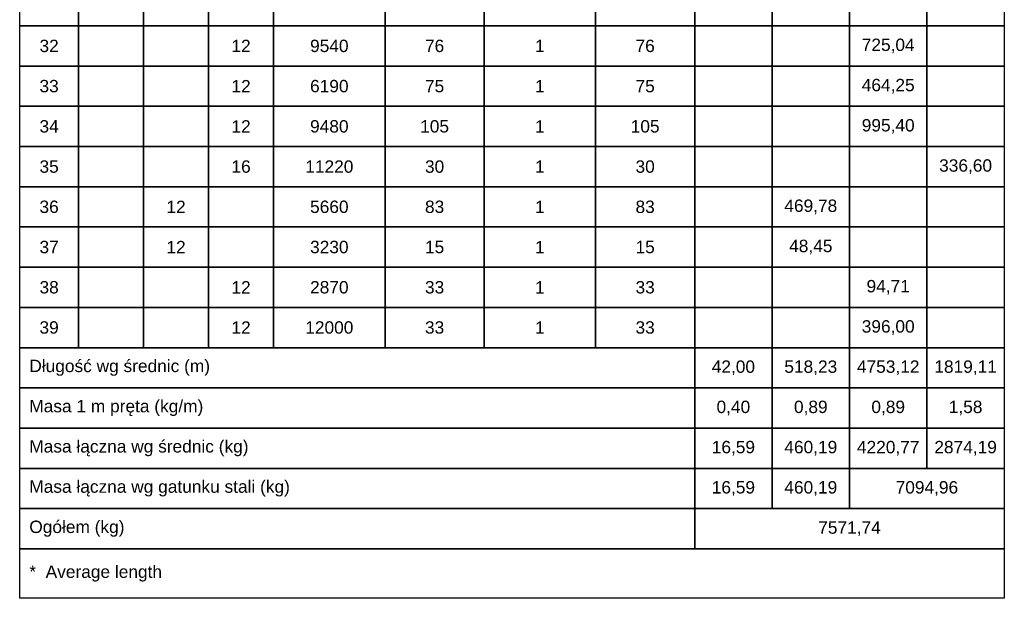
# Model space of a CAD drawing. Extents: x -1474 to 1843660, y -670488 to 75879.
# Tile 10 of 11: x 1840480 to 1843660, y -652704 to -650834. Entities that reach past the tile are written whole.
import ezdxf

# ---------------------------------------------------------------- set-up
doc = ezdxf.new("R2010")
doc.units = 0
doc.header["$LTSCALE"] = 10
doc.header["$MEASUREMENT"] = 0
doc.layers.add('RCAD_tabele zbrojenia', color=7, linetype='Continuous')
doc.styles.add('style2', font='arial.ttf', dxfattribs={"height": 40})

msp = doc.modelspace()

# ---------------------------------------------------------------- linework, layer by layer
at = {"layer": 'RCAD_tabele zbrojenia', "color": 242}
for p, q in [((1840480.3035, -652703.55887), (1840480.3035, -648873.55887)), ((1843660.3035, -648873.55887), (1843660.3035, -652703.55887)), ((1840480.3035, -650853.55887), (1840480.3035, -650723.55887)), ((1840670.3035, -650723.55887), (1840670.3035, -650853.55887)), ((1840670.3035, -650853.55887), (1840670.3035, -650723.55887)), ((1840880.3035, -650723.55887), (1840880.3035, -650853.55887)), ((1840880.3035, -650853.55887), (1840880.3035, -650723.55887)), ((1841090.3035, -650723.55887), (1841090.3035, -650853.55887)), ((1841090.3035, -650853.55887), (1841090.3035, -650723.55887)), ((1841300.3035, -650723.55887), (1841300.3035, -650853.55887)), ((1841300.3035, -650853.55887), (1841300.3035, -650723.55887)), ((1841660.3035, -650723.55887), (1841660.3035, -650853.55887)), ((1841660.3035, -650853.55887), (1841660.3035, -650723.55887)), ((1841980.3035, -650723.55887), (1841980.3035, -650853.55887)), ((1841980.3035, -650853.55887), (1841980.3035, -650723.55887)), ((1842340.3035, -650723.55887), (1842340.3035, -650853.55887)), ((1842340.3035, -650853.55887), (1842340.3035, -650723.55887)), ((1842660.3035, -650723.55887), (1842660.3035, -650853.55887)), ((1842660.3035, -650853.55887), (1842660.3035, -650723.55887)), ((1842910.3035, -650723.55887), (1842910.3035, -650853.55887)), ((1842910.3035, -650853.55887), (1842910.3035, -650723.55887)), ((1843160.3035, -650723.55887), (1843160.3035, -650853.55887)), ((1843160.3035, -650853.55887), (1843160.3035, -650723.55887)), ((1843410.3035, -650723.55887), (1843410.3035, -650853.55887)), ((1843410.3035, -650853.55887), (1843410.3035, -650723.55887)), ((1843660.3035, -650723.55887), (1843660.3035, -650853.55887)), ((1840670.3035, -650853.55887), (1840480.3035, -650853.55887)), ((1840480.3035, -650853.55887), (1840670.3035, -650853.55887)), ((1840480.3035, -650983.55887), (1840480.3035, -650853.55887)), ((1840880.3035, -650853.55887), (1840670.3035, -650853.55887)), ((1840670.3035, -650853.55887), (1840670.3035, -650983.55887)), ((1840670.3035, -650853.55887), (1840880.3035, -650853.55887)), ((1840670.3035, -650983.55887), (1840670.3035, -650853.55887)), ((1841090.3035, -650853.55887), (1840880.3035, -650853.55887)), ((1840880.3035, -650853.55887), (1840880.3035, -650983.55887)), ((1840880.3035, -650853.55887), (1841090.3035, -650853.55887)), ((1840880.3035, -650983.55887), (1840880.3035, -650853.55887)), ((1841300.3035, -650853.55887), (1841090.3035, -650853.55887)), ((1841090.3035, -650853.55887), (1841090.3035, -650983.55887)), ((1841090.3035, -650853.55887), (1841300.3035, -650853.55887)), ((1841090.3035, -650983.55887), (1841090.3035, -650853.55887)), ((1841660.3035, -650853.55887), (1841300.3035, -650853.55887)), ((1841300.3035, -650853.55887), (1841300.3035, -650983.55887)), ((1841300.3035, -650853.55887), (1841660.3035, -650853.55887)), ((1841300.3035, -650983.55887), (1841300.3035, -650853.55887)), ((1841980.3035, -650853.55887), (1841660.3035, -650853.55887)), ((1841660.3035, -650853.55887), (1841660.3035, -650983.55887)), ((1841660.3035, -650853.55887), (1841980.3035, -650853.55887)), ((1841660.3035, -650983.55887), (1841660.3035, -650853.55887)), ((1842340.3035, -650853.55887), (1841980.3035, -650853.55887)), ((1841980.3035, -650853.55887), (1841980.3035, -650983.55887)), ((1841980.3035, -650853.55887), (1842340.3035, -650853.55887)), ((1841980.3035, -650983.55887), (1841980.3035, -650853.55887)), ((1842660.3035, -650853.55887), (1842340.3035, -650853.55887)), ((1842340.3035, -650853.55887), (1842340.3035, -650983.55887)), ((1842340.3035, -650853.55887), (1842660.3035, -650853.55887)), ((1842340.3035, -650983.55887), (1842340.3035, -650853.55887)), ((1842910.3035, -650853.55887), (1842660.3035, -650853.55887)), ((1842660.3035, -650853.55887), (1842660.3035, -650983.55887)), ((1842660.3035, -650853.55887), (1842910.3035, -650853.55887)), ((1842660.3035, -650983.55887), (1842660.3035, -650853.55887)), ((1843160.3035, -650853.55887), (1842910.3035, -650853.55887)), ((1842910.3035, -650853.55887), (1842910.3035, -650983.55887)), ((1842910.3035, -650853.55887), (1843160.3035, -650853.55887)), ((1842910.3035, -650983.55887), (1842910.3035, -650853.55887)), ((1843410.3035, -650853.55887), (1843160.3035, -650853.55887)), ((1843160.3035, -650853.55887), (1843160.3035, -650983.55887)), ((1843160.3035, -650853.55887), (1843410.3035, -650853.55887)), ((1843160.3035, -650983.55887), (1843160.3035, -650853.55887)), ((1843660.3035, -650853.55887), (1843410.3035, -650853.55887)), ((1843410.3035, -650853.55887), (1843410.3035, -650983.55887)), ((1843410.3035, -650853.55887), (1843660.3035, -650853.55887)), ((1843410.3035, -650983.55887), (1843410.3035, -650853.55887)), ((1843660.3035, -650853.55887), (1843660.3035, -650983.55887)), ((1840670.3035, -650983.55887), (1840480.3035, -650983.55887)), ((1840480.3035, -650983.55887), (1840670.3035, -650983.55887)), ((1840480.3035, -651113.55887), (1840480.3035, -650983.55887)), ((1840880.3035, -650983.55887), (1840670.3035, -650983.55887)), ((1840670.3035, -650983.55887), (1840670.3035, -651113.55887)), ((1840670.3035, -650983.55887), (1840880.3035, -650983.55887)), ((1840670.3035, -651113.55887), (1840670.3035, -650983.55887)), ((1841090.3035, -650983.55887), (1840880.3035, -650983.55887)), ((1840880.3035, -650983.55887), (1840880.3035, -651113.55887)), ((1840880.3035, -650983.55887), (1841090.3035, -650983.55887)), ((1840880.3035, -651113.55887), (1840880.3035, -650983.55887)), ((1841300.3035, -650983.55887), (1841090.3035, -650983.55887)), ((1841090.3035, -650983.55887), (1841090.3035, -651113.55887)), ((1841090.3035, -650983.55887), (1841300.3035, -650983.55887)), ((1841090.3035, -651113.55887), (1841090.3035, -650983.55887)), ((1841660.3035, -650983.55887), (1841300.3035, -650983.55887)), ((1841300.3035, -650983.55887), (1841300.3035, -651113.55887)), ((1841300.3035, -650983.55887), (1841660.3035, -650983.55887)), ((1841300.3035, -651113.55887), (1841300.3035, -650983.55887)), ((1841980.3035, -650983.55887), (1841660.3035, -650983.55887)), ((1841660.3035, -650983.55887), (1841660.3035, -651113.55887)), ((1841660.3035, -650983.55887), (1841980.3035, -650983.55887)), ((1841660.3035, -651113.55887), (1841660.3035, -650983.55887)), ((1842340.3035, -650983.55887), (1841980.3035, -650983.55887)), ((1841980.3035, -650983.55887), (1841980.3035, -651113.55887)), ((1841980.3035, -650983.55887), (1842340.3035, -650983.55887)), ((1841980.3035, -651113.55887), (1841980.3035, -650983.55887)), ((1842660.3035, -650983.55887), (1842340.3035, -650983.55887)), ((1842340.3035, -650983.55887), (1842340.3035, -651113.55887)), ((1842340.3035, -650983.55887), (1842660.3035, -650983.55887)), ((1842340.3035, -651113.55887), (1842340.3035, -650983.55887)), ((1842910.3035, -650983.55887), (1842660.3035, -650983.55887)), ((1842660.3035, -650983.55887), (1842660.3035, -651113.55887)), ((1842660.3035, -650983.55887), (1842910.3035, -650983.55887)), ((1842660.3035, -651113.55887), (1842660.3035, -650983.55887)), ((1843160.3035, -650983.55887), (1842910.3035, -650983.55887)), ((1842910.3035, -650983.55887), (1842910.3035, -651113.55887)), ((1842910.3035, -650983.55887), (1843160.3035, -650983.55887)), ((1842910.3035, -651113.55887), (1842910.3035, -650983.55887)), ((1843410.3035, -650983.55887), (1843160.3035, -650983.55887)), ((1843160.3035, -650983.55887), (1843160.3035, -651113.55887)), ((1843160.3035, -650983.55887), (1843410.3035, -650983.55887)), ((1843160.3035, -651113.55887), (1843160.3035, -650983.55887)), ((1843660.3035, -650983.55887), (1843410.3035, -650983.55887)), ((1843410.3035, -650983.55887), (1843410.3035, -651113.55887)), ((1843410.3035, -650983.55887), (1843660.3035, -650983.55887)), ((1843410.3035, -651113.55887), (1843410.3035, -650983.55887)), ((1843660.3035, -650983.55887), (1843660.3035, -651113.55887)), ((1840670.3035, -651113.55887), (1840480.3035, -651113.55887)), ((1840480.3035, -651113.55887), (1840670.3035, -651113.55887)), ((1840480.3035, -651243.55887), (1840480.3035, -651113.55887)), ((1840880.3035, -651113.55887), (1840670.3035, -651113.55887)), ((1840670.3035, -651113.55887), (1840670.3035, -651243.55887)), ((1840670.3035, -651113.55887), (1840880.3035, -651113.55887)), ((1840670.3035, -651243.55887), (1840670.3035, -651113.55887)), ((1841090.3035, -651113.55887), (1840880.3035, -651113.55887)), ((1840880.3035, -651113.55887), (1840880.3035, -651243.55887)), ((1840880.3035, -651113.55887), (1841090.3035, -651113.55887)), ((1840880.3035, -651243.55887), (1840880.3035, -651113.55887)), ((1841300.3035, -651113.55887), (1841090.3035, -651113.55887)), ((1841090.3035, -651113.55887), (1841090.3035, -651243.55887)), ((1841090.3035, -651113.55887), (1841300.3035, -651113.55887)), ((1841090.3035, -651243.55887), (1841090.3035, -651113.55887)), ((1841660.3035, -651113.55887), (1841300.3035, -651113.55887)), ((1841300.3035, -651113.55887), (1841300.3035, -651243.55887)), ((1841300.3035, -651113.55887), (1841660.3035, -651113.55887)), ((1841300.3035, -651243.55887), (1841300.3035, -651113.55887)), ((1841980.3035, -651113.55887), (1841660.3035, -651113.55887)), ((1841660.3035, -651113.55887), (1841660.3035, -651243.55887)), ((1841660.3035, -651113.55887), (1841980.3035, -651113.55887)), ((1841660.3035, -651243.55887), (1841660.3035, -651113.55887)), ((1842340.3035, -651113.55887), (1841980.3035, -651113.55887)), ((1841980.3035, -651113.55887), (1841980.3035, -651243.55887)), ((1841980.3035, -651113.55887), (1842340.3035, -651113.55887)), ((1841980.3035, -651243.55887), (1841980.3035, -651113.55887)), ((1842660.3035, -651113.55887), (1842340.3035, -651113.55887)), ((1842340.3035, -651113.55887), (1842340.3035, -651243.55887)), ((1842340.3035, -651113.55887), (1842660.3035, -651113.55887)), ((1842340.3035, -651243.55887), (1842340.3035, -651113.55887)), ((1842910.3035, -651113.55887), (1842660.3035, -651113.55887)), ((1842660.3035, -651113.55887), (1842660.3035, -651243.55887)), ((1842660.3035, -651113.55887), (1842910.3035, -651113.55887)), ((1842660.3035, -651243.55887), (1842660.3035, -651113.55887)), ((1843160.3035, -651113.55887), (1842910.3035, -651113.55887)), ((1842910.3035, -651113.55887), (1842910.3035, -651243.55887)), ((1842910.3035, -651113.55887), (1843160.3035, -651113.55887)), ((1842910.3035, -651243.55887), (1842910.3035, -651113.55887)), ((1843410.3035, -651113.55887), (1843160.3035, -651113.55887)), ((1843160.3035, -651113.55887), (1843160.3035, -651243.55887)), ((1843160.3035, -651113.55887), (1843410.3035, -651113.55887)), ((1843160.3035, -651243.55887), (1843160.3035, -651113.55887)), ((1843660.3035, -651113.55887), (1843410.3035, -651113.55887)), ((1843410.3035, -651113.55887), (1843410.3035, -651243.55887)), ((1843410.3035, -651113.55887), (1843660.3035, -651113.55887)), ((1843410.3035, -651243.55887), (1843410.3035, -651113.55887)), ((1843660.3035, -651113.55887), (1843660.3035, -651243.55887)), ((1840670.3035, -651243.55887), (1840480.3035, -651243.55887)), ((1840480.3035, -651243.55887), (1840670.3035, -651243.55887)), ((1840480.3035, -651373.55887), (1840480.3035, -651243.55887)), ((1840880.3035, -651243.55887), (1840670.3035, -651243.55887)), ((1840670.3035, -651243.55887), (1840670.3035, -651373.55887)), ((1840670.3035, -651243.55887), (1840880.3035, -651243.55887)), ((1840670.3035, -651373.55887), (1840670.3035, -651243.55887)), ((1841090.3035, -651243.55887), (1840880.3035, -651243.55887)), ((1840880.3035, -651243.55887), (1840880.3035, -651373.55887)), ((1840880.3035, -651243.55887), (1841090.3035, -651243.55887)), ((1840880.3035, -651373.55887), (1840880.3035, -651243.55887)), ((1841300.3035, -651243.55887), (1841090.3035, -651243.55887)), ((1841090.3035, -651243.55887), (1841090.3035, -651373.55887)), ((1841090.3035, -651243.55887), (1841300.3035, -651243.55887)), ((1841090.3035, -651373.55887), (1841090.3035, -651243.55887)), ((1841660.3035, -651243.55887), (1841300.3035, -651243.55887)), ((1841300.3035, -651243.55887), (1841300.3035, -651373.55887)), ((1841300.3035, -651243.55887), (1841660.3035, -651243.55887)), ((1841300.3035, -651373.55887), (1841300.3035, -651243.55887)), ((1841980.3035, -651243.55887), (1841660.3035, -651243.55887)), ((1841660.3035, -651243.55887), (1841660.3035, -651373.55887)), ((1841660.3035, -651243.55887), (1841980.3035, -651243.55887)), ((1841660.3035, -651373.55887), (1841660.3035, -651243.55887)), ((1842340.3035, -651243.55887), (1841980.3035, -651243.55887)), ((1841980.3035, -651243.55887), (1841980.3035, -651373.55887)), ((1841980.3035, -651243.55887), (1842340.3035, -651243.55887)), ((1841980.3035, -651373.55887), (1841980.3035, -651243.55887)), ((1842660.3035, -651243.55887), (1842340.3035, -651243.55887)), ((1842340.3035, -651243.55887), (1842340.3035, -651373.55887)), ((1842340.3035, -651243.55887), (1842660.3035, -651243.55887)), ((1842340.3035, -651373.55887), (1842340.3035, -651243.55887)), ((1842910.3035, -651243.55887), (1842660.3035, -651243.55887)), ((1842660.3035, -651243.55887), (1842660.3035, -651373.55887)), ((1842660.3035, -651243.55887), (1842910.3035, -651243.55887)), ((1842660.3035, -651373.55887), (1842660.3035, -651243.55887)), ((1843160.3035, -651243.55887), (1842910.3035, -651243.55887)), ((1842910.3035, -651243.55887), (1842910.3035, -651373.55887)), ((1842910.3035, -651243.55887), (1843160.3035, -651243.55887)), ((1842910.3035, -651373.55887), (1842910.3035, -651243.55887)), ((1843410.3035, -651243.55887), (1843160.3035, -651243.55887)), ((1843160.3035, -651243.55887), (1843160.3035, -651373.55887)), ((1843160.3035, -651243.55887), (1843410.3035, -651243.55887)), ((1843160.3035, -651373.55887), (1843160.3035, -651243.55887)), ((1843660.3035, -651243.55887), (1843410.3035, -651243.55887)), ((1843410.3035, -651243.55887), (1843410.3035, -651373.55887)), ((1843410.3035, -651243.55887), (1843660.3035, -651243.55887)), ((1843410.3035, -651373.55887), (1843410.3035, -651243.55887)), ((1843660.3035, -651243.55887), (1843660.3035, -651373.55887)), ((1840670.3035, -651373.55887), (1840480.3035, -651373.55887)), ((1840480.3035, -651373.55887), (1840670.3035, -651373.55887)), ((1840480.3035, -651503.55887), (1840480.3035, -651373.55887)), ((1840880.3035, -651373.55887), (1840670.3035, -651373.55887)), ((1840670.3035, -651373.55887), (1840670.3035, -651503.55887)), ((1840670.3035, -651373.55887), (1840880.3035, -651373.55887)), ((1840670.3035, -651503.55887), (1840670.3035, -651373.55887)), ((1841090.3035, -651373.55887), (1840880.3035, -651373.55887)), ((1840880.3035, -651373.55887), (1840880.3035, -651503.55887)), ((1840880.3035, -651373.55887), (1841090.3035, -651373.55887)), ((1840880.3035, -651503.55887), (1840880.3035, -651373.55887)), ((1841300.3035, -651373.55887), (1841090.3035, -651373.55887)), ((1841090.3035, -651373.55887), (1841090.3035, -651503.55887)), ((1841090.3035, -651373.55887), (1841300.3035, -651373.55887)), ((1841090.3035, -651503.55887), (1841090.3035, -651373.55887)), ((1841660.3035, -651373.55887), (1841300.3035, -651373.55887)), ((1841300.3035, -651373.55887), (1841300.3035, -651503.55887)), ((1841300.3035, -651373.55887), (1841660.3035, -651373.55887)), ((1841300.3035, -651503.55887), (1841300.3035, -651373.55887)), ((1841980.3035, -651373.55887), (1841660.3035, -651373.55887)), ((1841660.3035, -651373.55887), (1841660.3035, -651503.55887)), ((1841660.3035, -651373.55887), (1841980.3035, -651373.55887)), ((1841660.3035, -651503.55887), (1841660.3035, -651373.55887)), ((1842340.3035, -651373.55887), (1841980.3035, -651373.55887)), ((1841980.3035, -651373.55887), (1841980.3035, -651503.55887)), ((1841980.3035, -651373.55887), (1842340.3035, -651373.55887)), ((1841980.3035, -651503.55887), (1841980.3035, -651373.55887)), ((1842660.3035, -651373.55887), (1842340.3035, -651373.55887)), ((1842340.3035, -651373.55887), (1842340.3035, -651503.55887)), ((1842340.3035, -651373.55887), (1842660.3035, -651373.55887)), ((1842340.3035, -651503.55887), (1842340.3035, -651373.55887)), ((1842910.3035, -651373.55887), (1842660.3035, -651373.55887)), ((1842660.3035, -651373.55887), (1842660.3035, -651503.55887)), ((1842660.3035, -651373.55887), (1842910.3035, -651373.55887)), ((1842660.3035, -651503.55887), (1842660.3035, -651373.55887)), ((1843160.3035, -651373.55887), (1842910.3035, -651373.55887)), ((1842910.3035, -651373.55887), (1842910.3035, -651503.55887)), ((1842910.3035, -651373.55887), (1843160.3035, -651373.55887)), ((1842910.3035, -651503.55887), (1842910.3035, -651373.55887)), ((1843410.3035, -651373.55887), (1843160.3035, -651373.55887)), ((1843160.3035, -651373.55887), (1843160.3035, -651503.55887)), ((1843160.3035, -651373.55887), (1843410.3035, -651373.55887)), ((1843160.3035, -651503.55887), (1843160.3035, -651373.55887)), ((1843660.3035, -651373.55887), (1843410.3035, -651373.55887)), ((1843410.3035, -651373.55887), (1843410.3035, -651503.55887)), ((1843410.3035, -651373.55887), (1843660.3035, -651373.55887)), ((1843410.3035, -651503.55887), (1843410.3035, -651373.55887)), ((1843660.3035, -651373.55887), (1843660.3035, -651503.55887)), ((1840670.3035, -651503.55887), (1840480.3035, -651503.55887)), ((1840480.3035, -651503.55887), (1840670.3035, -651503.55887)), ((1840480.3035, -651633.55887), (1840480.3035, -651503.55887)), ((1840880.3035, -651503.55887), (1840670.3035, -651503.55887)), ((1840670.3035, -651503.55887), (1840670.3035, -651633.55887)), ((1840670.3035, -651503.55887), (1840880.3035, -651503.55887)), ((1840670.3035, -651633.55887), (1840670.3035, -651503.55887)), ((1841090.3035, -651503.55887), (1840880.3035, -651503.55887)), ((1840880.3035, -651503.55887), (1840880.3035, -651633.55887)), ((1840880.3035, -651503.55887), (1841090.3035, -651503.55887)), ((1840880.3035, -651633.55887), (1840880.3035, -651503.55887)), ((1841300.3035, -651503.55887), (1841090.3035, -651503.55887)), ((1841090.3035, -651503.55887), (1841090.3035, -651633.55887)), ((1841090.3035, -651503.55887), (1841300.3035, -651503.55887)), ((1841090.3035, -651633.55887), (1841090.3035, -651503.55887)), ((1841660.3035, -651503.55887), (1841300.3035, -651503.55887)), ((1841300.3035, -651503.55887), (1841300.3035, -651633.55887)), ((1841300.3035, -651503.55887), (1841660.3035, -651503.55887)), ((1841300.3035, -651633.55887), (1841300.3035, -651503.55887)), ((1841980.3035, -651503.55887), (1841660.3035, -651503.55887)), ((1841660.3035, -651503.55887), (1841660.3035, -651633.55887)), ((1841660.3035, -651503.55887), (1841980.3035, -651503.55887)), ((1841660.3035, -651633.55887), (1841660.3035, -651503.55887)), ((1842340.3035, -651503.55887), (1841980.3035, -651503.55887)), ((1841980.3035, -651503.55887), (1841980.3035, -651633.55887)), ((1841980.3035, -651503.55887), (1842340.3035, -651503.55887)), ((1841980.3035, -651633.55887), (1841980.3035, -651503.55887)), ((1842660.3035, -651503.55887), (1842340.3035, -651503.55887)), ((1842340.3035, -651503.55887), (1842340.3035, -651633.55887)), ((1842340.3035, -651503.55887), (1842660.3035, -651503.55887)), ((1842340.3035, -651633.55887), (1842340.3035, -651503.55887)), ((1842910.3035, -651503.55887), (1842660.3035, -651503.55887)), ((1842660.3035, -651503.55887), (1842660.3035, -651633.55887)), ((1842660.3035, -651503.55887), (1842910.3035, -651503.55887)), ((1842660.3035, -651633.55887), (1842660.3035, -651503.55887)), ((1843160.3035, -651503.55887), (1842910.3035, -651503.55887)), ((1842910.3035, -651503.55887), (1842910.3035, -651633.55887)), ((1842910.3035, -651503.55887), (1843160.3035, -651503.55887)), ((1842910.3035, -651633.55887), (1842910.3035, -651503.55887)), ((1843410.3035, -651503.55887), (1843160.3035, -651503.55887)), ((1843160.3035, -651503.55887), (1843160.3035, -651633.55887)), ((1843160.3035, -651503.55887), (1843410.3035, -651503.55887)), ((1843160.3035, -651633.55887), (1843160.3035, -651503.55887)), ((1843660.3035, -651503.55887), (1843410.3035, -651503.55887)), ((1843410.3035, -651503.55887), (1843410.3035, -651633.55887)), ((1843410.3035, -651503.55887), (1843660.3035, -651503.55887)), ((1843410.3035, -651633.55887), (1843410.3035, -651503.55887)), ((1843660.3035, -651503.55887), (1843660.3035, -651633.55887)), ((1840670.3035, -651633.55887), (1840480.3035, -651633.55887)), ((1840480.3035, -651633.55887), (1840670.3035, -651633.55887)), ((1840480.3035, -651763.55887), (1840480.3035, -651633.55887)), ((1840880.3035, -651633.55887), (1840670.3035, -651633.55887)), ((1840670.3035, -651633.55887), (1840670.3035, -651763.55887)), ((1840670.3035, -651633.55887), (1840880.3035, -651633.55887)), ((1840670.3035, -651763.55887), (1840670.3035, -651633.55887)), ((1841090.3035, -651633.55887), (1840880.3035, -651633.55887)), ((1840880.3035, -651633.55887), (1840880.3035, -651763.55887)), ((1840880.3035, -651633.55887), (1841090.3035, -651633.55887)), ((1840880.3035, -651763.55887), (1840880.3035, -651633.55887)), ((1841300.3035, -651633.55887), (1841090.3035, -651633.55887)), ((1841090.3035, -651633.55887), (1841090.3035, -651763.55887)), ((1841090.3035, -651633.55887), (1841300.3035, -651633.55887)), ((1841090.3035, -651763.55887), (1841090.3035, -651633.55887)), ((1841660.3035, -651633.55887), (1841300.3035, -651633.55887)), ((1841300.3035, -651633.55887), (1841300.3035, -651763.55887)), ((1841300.3035, -651633.55887), (1841660.3035, -651633.55887)), ((1841300.3035, -651763.55887), (1841300.3035, -651633.55887)), ((1841980.3035, -651633.55887), (1841660.3035, -651633.55887)), ((1841660.3035, -651633.55887), (1841660.3035, -651763.55887)), ((1841660.3035, -651633.55887), (1841980.3035, -651633.55887)), ((1841660.3035, -651763.55887), (1841660.3035, -651633.55887)), ((1842340.3035, -651633.55887), (1841980.3035, -651633.55887)), ((1841980.3035, -651633.55887), (1841980.3035, -651763.55887)), ((1841980.3035, -651633.55887), (1842340.3035, -651633.55887)), ((1841980.3035, -651763.55887), (1841980.3035, -651633.55887)), ((1842660.3035, -651633.55887), (1842340.3035, -651633.55887)), ((1842340.3035, -651633.55887), (1842340.3035, -651763.55887)), ((1842340.3035, -651633.55887), (1842660.3035, -651633.55887)), ((1842340.3035, -651763.55887), (1842340.3035, -651633.55887)), ((1842910.3035, -651633.55887), (1842660.3035, -651633.55887)), ((1842660.3035, -651633.55887), (1842660.3035, -651763.55887)), ((1842660.3035, -651633.55887), (1842910.3035, -651633.55887)), ((1842660.3035, -651763.55887), (1842660.3035, -651633.55887)), ((1843160.3035, -651633.55887), (1842910.3035, -651633.55887)), ((1842910.3035, -651633.55887), (1842910.3035, -651763.55887)), ((1842910.3035, -651633.55887), (1843160.3035, -651633.55887)), ((1842910.3035, -651763.55887), (1842910.3035, -651633.55887)), ((1843410.3035, -651633.55887), (1843160.3035, -651633.55887)), ((1843160.3035, -651633.55887), (1843160.3035, -651763.55887)), ((1843160.3035, -651633.55887), (1843410.3035, -651633.55887)), ((1843160.3035, -651763.55887), (1843160.3035, -651633.55887)), ((1843660.3035, -651633.55887), (1843410.3035, -651633.55887)), ((1843410.3035, -651633.55887), (1843410.3035, -651763.55887)), ((1843410.3035, -651633.55887), (1843660.3035, -651633.55887)), ((1843410.3035, -651763.55887), (1843410.3035, -651633.55887)), ((1843660.3035, -651633.55887), (1843660.3035, -651763.55887)), ((1840670.3035, -651763.55887), (1840480.3035, -651763.55887)), ((1840480.3035, -651763.55887), (1840670.3035, -651763.55887)), ((1840480.3035, -651893.55887), (1840480.3035, -651763.55887)), ((1840880.3035, -651763.55887), (1840670.3035, -651763.55887)), ((1840670.3035, -651763.55887), (1840670.3035, -651893.55887)), ((1840670.3035, -651763.55887), (1840880.3035, -651763.55887)), ((1840670.3035, -651893.55887), (1840670.3035, -651763.55887)), ((1841090.3035, -651763.55887), (1840880.3035, -651763.55887)), ((1840880.3035, -651763.55887), (1840880.3035, -651893.55887)), ((1840880.3035, -651763.55887), (1841090.3035, -651763.55887)), ((1840880.3035, -651893.55887), (1840880.3035, -651763.55887)), ((1841300.3035, -651763.55887), (1841090.3035, -651763.55887)), ((1841090.3035, -651763.55887), (1841090.3035, -651893.55887)), ((1841090.3035, -651763.55887), (1841300.3035, -651763.55887)), ((1841090.3035, -651893.55887), (1841090.3035, -651763.55887)), ((1841660.3035, -651763.55887), (1841300.3035, -651763.55887)), ((1841300.3035, -651763.55887), (1841300.3035, -651893.55887)), ((1841300.3035, -651763.55887), (1841660.3035, -651763.55887)), ((1841300.3035, -651893.55887), (1841300.3035, -651763.55887)), ((1841980.3035, -651763.55887), (1841660.3035, -651763.55887)), ((1841660.3035, -651763.55887), (1841660.3035, -651893.55887)), ((1841660.3035, -651763.55887), (1841980.3035, -651763.55887)), ((1841660.3035, -651893.55887), (1841660.3035, -651763.55887)), ((1842340.3035, -651763.55887), (1841980.3035, -651763.55887)), ((1841980.3035, -651763.55887), (1841980.3035, -651893.55887)), ((1841980.3035, -651763.55887), (1842340.3035, -651763.55887)), ((1841980.3035, -651893.55887), (1841980.3035, -651763.55887)), ((1842660.3035, -651763.55887), (1842340.3035, -651763.55887)), ((1842340.3035, -651763.55887), (1842340.3035, -651893.55887)), ((1842340.3035, -651763.55887), (1842660.3035, -651763.55887)), ((1842340.3035, -651893.55887), (1842340.3035, -651763.55887)), ((1842910.3035, -651763.55887), (1842660.3035, -651763.55887)), ((1842660.3035, -651763.55887), (1842660.3035, -651893.55887)), ((1842660.3035, -651763.55887), (1842910.3035, -651763.55887)), ((1842660.3035, -651893.55887), (1842660.3035, -651763.55887)), ((1843160.3035, -651763.55887), (1842910.3035, -651763.55887)), ((1842910.3035, -651763.55887), (1842910.3035, -651893.55887)), ((1842910.3035, -651763.55887), (1843160.3035, -651763.55887)), ((1842910.3035, -651893.55887), (1842910.3035, -651763.55887)), ((1843410.3035, -651763.55887), (1843160.3035, -651763.55887)), ((1843160.3035, -651763.55887), (1843160.3035, -651893.55887)), ((1843160.3035, -651763.55887), (1843410.3035, -651763.55887)), ((1843160.3035, -651893.55887), (1843160.3035, -651763.55887)), ((1843660.3035, -651763.55887), (1843410.3035, -651763.55887)), ((1843410.3035, -651763.55887), (1843410.3035, -651893.55887)), ((1843410.3035, -651763.55887), (1843660.3035, -651763.55887)), ((1843410.3035, -651893.55887), (1843410.3035, -651763.55887)), ((1843660.3035, -651763.55887), (1843660.3035, -651893.55887)), ((1840480.3035, -651893.55887), (1842660.3035, -651893.55887)), ((1840480.3035, -652023.55887), (1840480.3035, -651893.55887)), ((1840670.3035, -651893.55887), (1840480.3035, -651893.55887)), ((1840880.3035, -651893.55887), (1840670.3035, -651893.55887)), ((1841090.3035, -651893.55887), (1840880.3035, -651893.55887)), ((1841300.3035, -651893.55887), (1841090.3035, -651893.55887)), ((1841660.3035, -651893.55887), (1841300.3035, -651893.55887)), ((1841980.3035, -651893.55887), (1841660.3035, -651893.55887)), ((1842340.3035, -651893.55887), (1841980.3035, -651893.55887)), ((1842660.3035, -651893.55887), (1842340.3035, -651893.55887)), ((1842660.3035, -651893.55887), (1842660.3035, -652023.55887)), ((1842910.3035, -651893.55887), (1842660.3035, -651893.55887)), ((1842660.3035, -651893.55887), (1842910.3035, -651893.55887)), ((1842660.3035, -652023.55887), (1842660.3035, -651893.55887)), ((1843160.3035, -651893.55887), (1842910.3035, -651893.55887)), ((1842910.3035, -651893.55887), (1842910.3035, -652023.55887)), ((1842910.3035, -651893.55887), (1843160.3035, -651893.55887)), ((1842910.3035, -652023.55887), (1842910.3035, -651893.55887)), ((1843410.3035, -651893.55887), (1843160.3035, -651893.55887)), ((1843160.3035, -651893.55887), (1843160.3035, -652023.55887)), ((1843160.3035, -651893.55887), (1843410.3035, -651893.55887)), ((1843160.3035, -652023.55887), (1843160.3035, -651893.55887)), ((1843660.3035, -651893.55887), (1843410.3035, -651893.55887)), ((1843410.3035, -651893.55887), (1843410.3035, -652023.55887)), ((1843410.3035, -651893.55887), (1843660.3035, -651893.55887)), ((1843410.3035, -652023.55887), (1843410.3035, -651893.55887)), ((1843660.3035, -651893.55887), (1843660.3035, -652023.55887)), ((1840480.3035, -652023.55887), (1842660.3035, -652023.55887)), ((1840480.3035, -652153.55887), (1840480.3035, -652023.55887)), ((1842660.3035, -652023.55887), (1840480.3035, -652023.55887)), ((1842660.3035, -652023.55887), (1842660.3035, -652153.55887)), ((1842910.3035, -652023.55887), (1842660.3035, -652023.55887)), ((1842660.3035, -652023.55887), (1842910.3035, -652023.55887)), ((1842660.3035, -652153.55887), (1842660.3035, -652023.55887)), ((1843160.3035, -652023.55887), (1842910.3035, -652023.55887)), ((1842910.3035, -652023.55887), (1842910.3035, -652153.55887)), ((1842910.3035, -652023.55887), (1843160.3035, -652023.55887)), ((1842910.3035, -652153.55887), (1842910.3035, -652023.55887)), ((1843410.3035, -652023.55887), (1843160.3035, -652023.55887)), ((1843160.3035, -652023.55887), (1843160.3035, -652153.55887)), ((1843160.3035, -652023.55887), (1843410.3035, -652023.55887)), ((1843160.3035, -652153.55887), (1843160.3035, -652023.55887)), ((1843660.3035, -652023.55887), (1843410.3035, -652023.55887)), ((1843410.3035, -652023.55887), (1843410.3035, -652153.55887)), ((1843410.3035, -652023.55887), (1843660.3035, -652023.55887)), ((1843410.3035, -652153.55887), (1843410.3035, -652023.55887)), ((1843660.3035, -652023.55887), (1843660.3035, -652153.55887)), ((1840480.3035, -652153.55887), (1842660.3035, -652153.55887)), ((1840480.3035, -652283.55887), (1840480.3035, -652153.55887)), ((1842660.3035, -652153.55887), (1840480.3035, -652153.55887)), ((1842660.3035, -652153.55887), (1842660.3035, -652283.55887)), ((1842910.3035, -652153.55887), (1842660.3035, -652153.55887)), ((1842660.3035, -652153.55887), (1842910.3035, -652153.55887)), ((1842660.3035, -652283.55887), (1842660.3035, -652153.55887)), ((1843160.3035, -652153.55887), (1842910.3035, -652153.55887)), ((1842910.3035, -652153.55887), (1842910.3035, -652283.55887)), ((1842910.3035, -652153.55887), (1843160.3035, -652153.55887)), ((1842910.3035, -652283.55887), (1842910.3035, -652153.55887)), ((1843410.3035, -652153.55887), (1843160.3035, -652153.55887)), ((1843160.3035, -652153.55887), (1843160.3035, -652283.55887)), ((1843160.3035, -652153.55887), (1843410.3035, -652153.55887)), ((1843160.3035, -652283.55887), (1843160.3035, -652153.55887)), ((1843660.3035, -652153.55887), (1843410.3035, -652153.55887)), ((1843410.3035, -652153.55887), (1843410.3035, -652283.55887)), ((1843410.3035, -652153.55887), (1843660.3035, -652153.55887)), ((1843410.3035, -652283.55887), (1843410.3035, -652153.55887)), ((1843660.3035, -652153.55887), (1843660.3035, -652283.55887)), ((1840480.3035, -652283.55887), (1842660.3035, -652283.55887)), ((1840480.3035, -652413.55887), (1840480.3035, -652283.55887)), ((1842660.3035, -652283.55887), (1840480.3035, -652283.55887)), ((1842660.3035, -652283.55887), (1842660.3035, -652413.55887)), ((1842910.3035, -652283.55887), (1842660.3035, -652283.55887)), ((1842660.3035, -652283.55887), (1842910.3035, -652283.55887)), ((1842660.3035, -652413.55887), (1842660.3035, -652283.55887)), ((1843160.3035, -652283.55887), (1842910.3035, -652283.55887)), ((1842910.3035, -652283.55887), (1842910.3035, -652413.55887)), ((1842910.3035, -652283.55887), (1843160.3035, -652283.55887)), ((1842910.3035, -652413.55887), (1842910.3035, -652283.55887)), ((1843160.3035, -652283.55887), (1843660.3035, -652283.55887)), ((1843160.3035, -652413.55887), (1843160.3035, -652283.55887)), ((1843410.3035, -652283.55887), (1843160.3035, -652283.55887)), ((1843160.3035, -652283.55887), (1843160.3035, -652413.55887)), ((1843660.3035, -652283.55887), (1843410.3035, -652283.55887)), ((1843660.3035, -652283.55887), (1843660.3035, -652413.55887)), ((1840480.3035, -652413.55887), (1842660.3035, -652413.55887)), ((1840480.3035, -652543.55887), (1840480.3035, -652413.55887)), ((1842660.3035, -652413.55887), (1840480.3035, -652413.55887)), ((1842660.3035, -652413.55887), (1842660.3035, -652543.55887)), ((1842660.3035, -652413.55887), (1843660.3035, -652413.55887)), ((1842660.3035, -652543.55887), (1842660.3035, -652413.55887)), ((1842910.3035, -652413.55887), (1842660.3035, -652413.55887)), ((1843160.3035, -652413.55887), (1842910.3035, -652413.55887)), ((1843660.3035, -652413.55887), (1843160.3035, -652413.55887)), ((1843660.3035, -652413.55887), (1843660.3035, -652543.55887)), ((1842660.3035, -652543.55887), (1840480.3035, -652543.55887)), ((1840480.3035, -652543.55887), (1843660.3035, -652543.55887)), ((1840480.3035, -652703.55887), (1840480.3035, -652543.55887)), ((1843660.3035, -652543.55887), (1842660.3035, -652543.55887)), ((1843660.3035, -652543.55887), (1843660.3035, -652703.55887)), ((1843660.3035, -652703.55887), (1840480.3035, -652703.55887)), ((1843660.3035, -652703.55887), (1840480.3035, -652703.55887))]:
    msp.add_line(p, q, dxfattribs=at)

# ---------------------------------------------------------------- texts
at = {"layer": 'RCAD_tabele zbrojenia', "color": 2, "char_height": 40, "attachment_point": 5, "style": 'style2'}
for s, insert, width in [('32', (1840575.3035, -650918.55887), 190), ('12', (1841195.3035, -650918.55887), 210), ('9540', (1841480.3035, -650918.55887), 360), ('76', (1841820.3035, -650918.55887), 320), ('1', (1842160.3035, -650918.55887), 360), ('76', (1842500.3035, -650918.55887), 320), ('725,04', (1843285.3035, -650918.55887), 250), ('33', (1840575.3035, -651048.55887), 190), ('12', (1841195.3035, -651048.55887), 210), ('6190', (1841480.3035, -651048.55887), 360), ('75', (1841820.3035, -651048.55887), 320), ('1', (1842160.3035, -651048.55887), 360), ('75', (1842500.3035, -651048.55887), 320), ('464,25', (1843285.3035, -651048.55887), 250), ('34', (1840575.3035, -651178.55887), 190), ('12', (1841195.3035, -651178.55887), 210), ('9480', (1841480.3035, -651178.55887), 360), ('105', (1841820.3035, -651178.55887), 320), ('1', (1842160.3035, -651178.55887), 360), ('105', (1842500.3035, -651178.55887), 320), ('995,40', (1843285.3035, -651178.55887), 250), ('35', (1840575.3035, -651308.55887), 190), ('16', (1841195.3035, -651308.55887), 210), ('11220', (1841480.3035, -651308.55887), 360), ('30', (1841820.3035, -651308.55887), 320), ('1', (1842160.3035, -651308.55887), 360), ('30', (1842500.3035, -651308.55887), 320), ('336,60', (1843535.3035, -651308.55887), 250), ('36', (1840575.3035, -651438.55887), 190), ('12', (1840985.3035, -651438.55887), 210), ('5660', (1841480.3035, -651438.55887), 360), ('83', (1841820.3035, -651438.55887), 320), ('1', (1842160.3035, -651438.55887), 360), ('83', (1842500.3035, -651438.55887), 320), ('469,78', (1843035.3035, -651438.55887), 250), ('37', (1840575.3035, -651568.55887), 190), ('12', (1840985.3035, -651568.55887), 210), ('3230', (1841480.3035, -651568.55887), 360), ('15', (1841820.3035, -651568.55887), 320), ('1', (1842160.3035, -651568.55887), 360), ('15', (1842500.3035, -651568.55887), 320), ('48,45', (1843035.3035, -651568.55887), 250), ('38', (1840575.3035, -651698.55887), 190), ('12', (1841195.3035, -651698.55887), 210), ('2870', (1841480.3035, -651698.55887), 360), ('33', (1841820.3035, -651698.55887), 320), ('1', (1842160.3035, -651698.55887), 360), ('33', (1842500.3035, -651698.55887), 320), ('94,71', (1843285.3035, -651698.55887), 250), ('39', (1840575.3035, -651828.55887), 190), ('12', (1841195.3035, -651828.55887), 210), ('12000', (1841480.3035, -651828.55887), 360), ('33', (1841820.3035, -651828.55887), 320), ('1', (1842160.3035, -651828.55887), 360), ('33', (1842500.3035, -651828.55887), 320), ('396,00', (1843285.3035, -651828.55887), 250), ('42,00', (1842785.3035, -651958.55887), 250), ('518,23', (1843035.3035, -651958.55887), 250), ('4753,12', (1843285.3035, -651958.55887), 250), ('1819,11', (1843535.3035, -651958.55887), 250), ('0,40', (1842785.3035, -652088.55887), 250), ('0,89', (1843035.3035, -652088.55887), 250), ('0,89', (1843285.3035, -652088.55887), 250), ('1,58', (1843535.3035, -652088.55887), 250), ('16,59', (1842785.3035, -652218.55887), 250), ('460,19', (1843035.3035, -652218.55887), 250), ('4220,77', (1843285.3035, -652218.55887), 250), ('2874,19', (1843535.3035, -652218.55887), 250), ('16,59', (1842785.3035, -652348.55887), 250), ('460,19', (1843035.3035, -652348.55887), 250), ('7094,96', (1843410.3035, -652348.55887), 500), ('7571,74', (1843160.3035, -652478.55887), 1000)]:
    msp.add_mtext(s, dxfattribs=dict(at, insert=insert, width=width))
at = {"layer": 'RCAD_tabele zbrojenia', "color": 3, "char_height": 40, "attachment_point": 4, "style": 'style2'}
for s, insert, width in [('  Długość wg średnic (m)', (1840480.3035, -651958.55887), 2180), ('  Masa 1 m pręta (kg/m)', (1840480.3035, -652088.55887), 2180), ('  Masa łączna wg średnic (kg)', (1840480.3035, -652218.55887), 2180), ('  Masa łączna wg gatunku stali (kg)', (1840480.3035, -652348.55887), 2180), ('  Ogółem (kg)', (1840480.3035, -652478.55887), 2180), ('  *  Average length', (1840480.3035, -652623.55887), 3180)]:
    msp.add_mtext(s, dxfattribs=dict(at, insert=insert, width=width))

doc.saveas('drawing.dxf')
